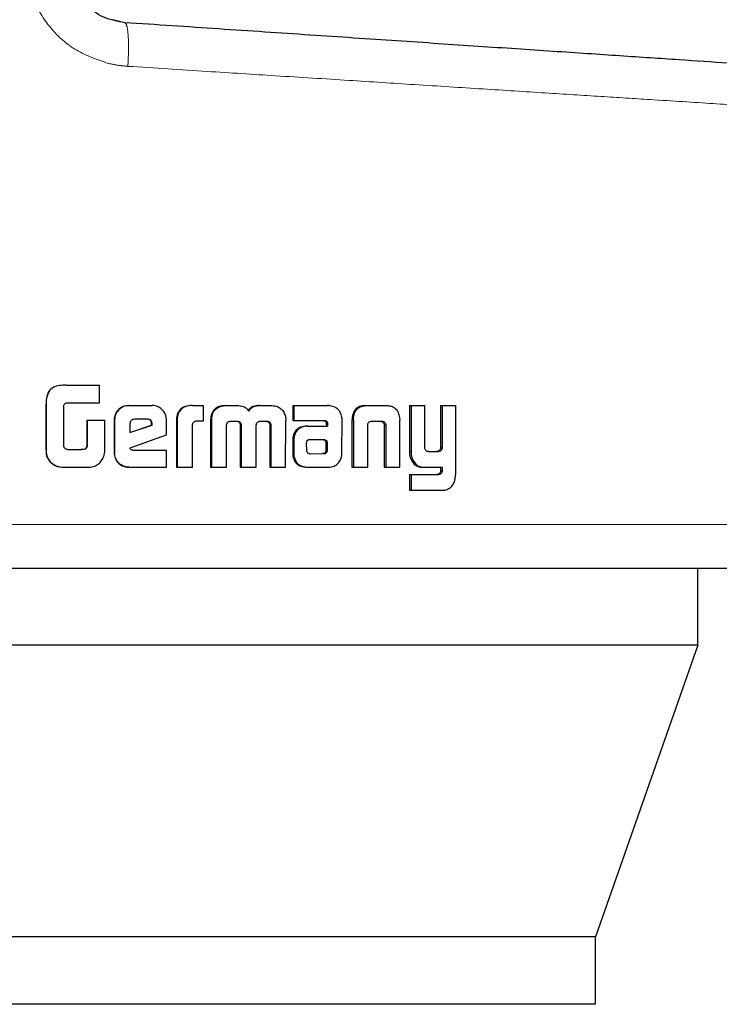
# Model space of a CAD drawing. Header units: millimetres. Extents: x 26 to 239, y 85 to 160.
# Tile 4 of 72: x 40.999 to 41.831, y 84.538 to 85.709. Entities that reach past the tile are written whole.
import ezdxf

# ---------------------------------------------------------------- set-up
doc = ezdxf.new("R2010")
doc.units = ezdxf.units.MM
doc.linetypes.add('PHANTOM', pattern=[12.7, 6.35, -1.27, 1.27, -1.27, 1.27, -1.27])

msp = doc.modelspace()

# ---------------------------------------------------------------- linework, layer by layer
at = {"color": 7, "linetype": 'Continuous', "lineweight": 25}
for p, q in [((41.1242, 85.7051), (41.11, 85.7085)), ((41.0543, 85.2744), (41.0546, 85.2744)), ((41.0546, 85.2744), (41.0942, 85.2744)), ((41.0942, 85.2533), (41.0942, 85.2744)), ((41.0554, 85.2533), (41.0942, 85.2533)), ((41.0303, 85.2502), (41.0303, 85.2043)), ((41.0305, 85.2502), (41.0305, 85.2043)), ((41.0515, 85.2018), (41.0515, 85.2493)), ((41.1286, 85.25), (41.1292, 85.25)), ((41.1292, 85.25), (41.1567, 85.25)), ((41.204, 85.25), (41.2048, 85.25)), ((41.2048, 85.25), (41.2172, 85.25)), ((41.2172, 85.25), (41.2172, 85.2314)), ((41.2294, 85.2423), (41.2285, 85.2423)), ((41.2427, 85.25), (41.2438, 85.25)), ((41.2438, 85.25), (41.2576, 85.25)), ((41.2844, 85.25), (41.2856, 85.25)), ((41.2856, 85.25), (41.2992, 85.25)), ((41.324, 85.25), (41.324, 85.2324)), ((41.324, 85.25), (41.3253, 85.25)), ((41.3253, 85.25), (41.3253, 85.2324)), ((41.3253, 85.25), (41.3651, 85.25)), ((41.4103, 85.25), (41.412, 85.25)), ((41.412, 85.25), (41.4354, 85.25)), ((41.4626, 85.25), (41.4626, 85.1953)), ((41.4626, 85.25), (41.4645, 85.25)), ((41.4645, 85.25), (41.4645, 85.1953)), ((41.4645, 85.25), (41.4809, 85.25)), ((41.4809, 85.2012), (41.4809, 85.25)), ((41.4997, 85.25), (41.4997, 85.2)), ((41.4997, 85.25), (41.5017, 85.25)), ((41.5017, 85.25), (41.5017, 85.2)), ((41.5017, 85.25), (41.5176, 85.25)), ((41.5176, 85.1693), (41.5176, 85.25)), ((41.079, 85.2328), (41.079, 85.202)), ((41.079, 85.2328), (41.0794, 85.2328)), ((41.0794, 85.2328), (41.0794, 85.202)), ((41.0794, 85.2328), (41.1004, 85.2328)), ((41.1004, 85.2015), (41.1004, 85.2328)), ((41.1115, 85.2327), (41.1115, 85.194)), ((41.1115, 85.2327), (41.112, 85.2327)), ((41.112, 85.2327), (41.112, 85.194)), ((41.1303, 85.2287), (41.1303, 85.2179)), ((41.1516, 85.2337), (41.1355, 85.2337)), ((41.1566, 85.2286), (41.1559, 85.2286)), ((41.1559, 85.2268), (41.1559, 85.2286)), ((41.1566, 85.2268), (41.1566, 85.2286)), ((41.1738, 85.2152), (41.1738, 85.2327)), ((41.1855, 85.2312), (41.1855, 85.1767)), ((41.1855, 85.2312), (41.1863, 85.2312)), ((41.1863, 85.2312), (41.1863, 85.1767)), ((41.2172, 85.2314), (41.2092, 85.2314)), ((41.2262, 85.2324), (41.2262, 85.1767)), ((41.2262, 85.2324), (41.2271, 85.2324)), ((41.2271, 85.2324), (41.2271, 85.1767)), ((41.2501, 85.2314), (41.2588, 85.2314)), ((41.2851, 85.2314), (41.2929, 85.2314)), ((41.2953, 85.2301), (41.2965, 85.2301)), ((41.3154, 85.1767), (41.3156, 85.2324)), ((41.324, 85.2324), (41.3253, 85.2324)), ((41.3253, 85.2324), (41.3615, 85.2324)), ((41.3636, 85.2295), (41.3636, 85.2285)), ((41.3636, 85.2295), (41.3651, 85.2295)), ((41.3636, 85.2285), (41.3651, 85.2285)), ((41.3651, 85.2295), (41.3651, 85.2285)), ((41.3824, 85.1939), (41.3825, 85.2328)), ((41.3943, 85.2325), (41.3943, 85.1767)), ((41.3946, 85.2359), (41.3962, 85.2359)), ((41.396, 85.2325), (41.396, 85.1767)), ((41.4184, 85.2314), (41.4289, 85.2314)), ((41.4508, 85.2359), (41.4511, 85.2325)), ((41.4511, 85.1767), (41.4511, 85.2325)), ((41.1303, 85.2179), (41.1566, 85.2268)), ((41.1303, 85.2181), (41.1559, 85.2268)), ((41.1566, 85.2268), (41.1559, 85.2268)), ((41.2046, 85.1767), (41.2046, 85.2275)), ((41.2452, 85.1767), (41.2449, 85.2259)), ((41.2615, 85.2267), (41.2615, 85.1767)), ((41.2615, 85.2267), (41.2626, 85.2267)), ((41.2626, 85.2267), (41.2626, 85.1767)), ((41.2805, 85.1767), (41.2805, 85.2267)), ((41.2966, 85.2259), (41.2965, 85.1767)), ((41.2966, 85.2259), (41.2978, 85.2259)), ((41.2978, 85.2259), (41.2977, 85.1767)), ((41.3406, 85.2256), (41.342, 85.2256)), ((41.342, 85.2256), (41.3653, 85.2256)), ((41.3638, 85.2275), (41.3638, 85.2256)), ((41.3638, 85.2275), (41.3653, 85.2275)), ((41.3653, 85.2275), (41.3653, 85.2256)), ((41.413, 85.1767), (41.413, 85.2274)), ((41.4325, 85.2274), (41.4343, 85.2274)), ((41.4326, 85.2263), (41.4326, 85.1767)), ((41.4344, 85.2263), (41.4344, 85.1767)), ((41.1306, 85.1999), (41.1738, 85.2152)), ((41.3238, 85.2082), (41.3238, 85.1933)), ((41.3251, 85.2082), (41.3251, 85.1933)), ((41.34, 85.2057), (41.34, 85.2045)), ((41.3435, 85.2093), (41.3427, 85.2092)), ((41.3445, 85.2093), (41.3435, 85.2093)), ((41.3605, 85.2094), (41.3445, 85.2093)), ((41.3636, 85.1971), (41.3635, 85.2052)), ((41.365, 85.2052), (41.3635, 85.2052)), ((41.3651, 85.1971), (41.365, 85.2052)), ((41.056, 85.1977), (41.0727, 85.1977)), ((41.079, 85.202), (41.0794, 85.202)), ((41.1115, 85.194), (41.112, 85.194)), ((41.1337, 85.1971), (41.1738, 85.1971)), ((41.1738, 85.1767), (41.1738, 85.1971)), ((41.34, 85.2045), (41.3401, 85.197)), ((41.3641, 85.1942), (41.3627, 85.1942)), ((41.3651, 85.1971), (41.3636, 85.1971)), ((41.4853, 85.1953), (41.4968, 85.1953)), ((41.4957, 85.1955), (41.4977, 85.1955)), ((41.4997, 85.2), (41.5017, 85.2)), ((41.0353, 85.1832), (41.0355, 85.1832)), ((41.3238, 85.1933), (41.3251, 85.1933)), ((41.324, 85.19), (41.3253, 85.19)), ((41.3445, 85.1928), (41.3592, 85.1929)), ((41.3446, 85.1928), (41.3607, 85.1929)), ((41.3607, 85.1929), (41.3592, 85.1929)), ((41.4649, 85.185), (41.4668, 85.185)), ((41.0544, 85.1767), (41.0547, 85.1767)), ((41.0547, 85.1767), (41.0788, 85.1767)), ((41.1292, 85.1767), (41.1286, 85.1767)), ((41.1292, 85.1767), (41.1738, 85.1767)), ((41.1855, 85.1767), (41.1863, 85.1767)), ((41.1863, 85.1767), (41.2046, 85.1767)), ((41.2262, 85.1767), (41.2271, 85.1767)), ((41.2271, 85.1767), (41.2452, 85.1767)), ((41.2615, 85.1767), (41.2626, 85.1767)), ((41.2626, 85.1767), (41.2805, 85.1767)), ((41.2965, 85.1767), (41.2977, 85.1767)), ((41.2977, 85.1767), (41.3154, 85.1767)), ((41.3415, 85.1767), (41.3429, 85.1767)), ((41.3429, 85.1767), (41.3668, 85.1767)), ((41.3943, 85.1767), (41.396, 85.1767)), ((41.396, 85.1767), (41.413, 85.1767)), ((41.4326, 85.1767), (41.4344, 85.1767)), ((41.4344, 85.1767), (41.4511, 85.1767)), ((41.4788, 85.1767), (41.4808, 85.1767)), ((41.4808, 85.1767), (41.5017, 85.1767)), ((41.4997, 85.1767), (41.4997, 85.1724)), ((41.4997, 85.1724), (41.5017, 85.1724)), ((41.5017, 85.1767), (41.5017, 85.1724)), ((41.4626, 85.1679), (41.4626, 85.1493)), ((41.4626, 85.1679), (41.4645, 85.1679)), ((41.4645, 85.1679), (41.4645, 85.1493)), ((41.4645, 85.1679), (41.4971, 85.1679)), ((41.4626, 85.1493), (41.4645, 85.1493)), ((41.4645, 85.1493), (41.5026, 85.1493)), ((41.8055, 84.9654), (41.8055, 85.0567)), ((41.8055, 84.9654), (40.2694, 84.9654)), ((41.8055, 84.9654), (41.684, 84.6184)), ((41.684, 84.6184), (40.4104, 84.6184)), ((41.684, 84.5384), (41.684, 84.6184)), ((41.684, 84.5384), (40.4104, 84.5384))]:
    msp.add_line(p, q, dxfattribs=at)
at = {"color": 8, "linetype": 'PHANTOM', "lineweight": 18}
for p, q in [((41.0305, 85.2502), (41.0303, 85.2502)), ((41.396, 85.2325), (41.3943, 85.2325)), ((41.4326, 85.2263), (41.4344, 85.2263)), ((41.3238, 85.2082), (41.3251, 85.2082)), ((41.3614, 85.2089), (41.3629, 85.2089)), ((41.0303, 85.2043), (41.0305, 85.2043)), ((41.4626, 85.1953), (41.4645, 85.1953)), ((41.4961, 85.1681), (41.4981, 85.1681)), ((41.9963, 85.1088), (40.99, 85.1088))]:
    msp.add_line(p, q, dxfattribs=at)
for points, knots in [([(41.0083, 85.7743), (41.0097, 85.7606), (41.0126, 85.7333), (41.0345, 85.6975), (41.0657, 85.6699), (41.0915, 85.6611), (41.1045, 85.6567)], [0, 0, 0, 0, 0.250315, 0.500053, 0.750035, 1, 1, 1, 1]), ([(41.1242, 85.7051), (41.125, 85.7043), (41.1268, 85.7026), (41.1283, 85.6906), (41.1288, 85.6735), (41.1281, 85.6599), (41.1278, 85.6532)], [0, 0, 0, 0, 0.25, 0.499988, 0.750007, 1, 1, 1, 1]), ([(41.1045, 85.6567), (41.1089, 85.6558), (41.1166, 85.6542), (41.1245, 85.6535), (41.1278, 85.6532)], [0, 0, 0, 0, 0.575344, 1, 1, 1, 1]), ([(41.1278, 85.6532), (41.1594, 85.6512), (41.2187, 85.6474), (41.3065, 85.6418), (41.3891, 85.6366), (41.4717, 85.6313), (41.55, 85.6263), (41.624, 85.6216), (41.6902, 85.6174), (41.7583, 85.6131), (41.8252, 85.6088), (41.8866, 85.6049), (41.9351, 85.6018), (41.97, 85.5996), (41.9922, 85.5982), (41.995, 85.598), (41.9963, 85.5979)], [0, 0, 0, 0, 0.066619, 0.125141, 0.189875, 0.250255, 0.316305, 0.380007, 0.44136, 0.500366, 0.585654, 0.668945, 0.75024, 0.834102, 0.917353, 1, 1, 1, 1])]:
    msp.add_open_spline(points, degree=3, knots=knots, dxfattribs=at)
at = {"color": 7, "linetype": 'Continuous', "lineweight": 25}
for points, knots in [([(41.1242, 85.7051), (41.1156, 85.7066), (41.0985, 85.7096), (41.0771, 85.7258), (41.0623, 85.7481), (41.0604, 85.7656), (41.0594, 85.7743)], [0, 0, 0, 0, 0.25206, 0.501731, 0.750579, 1, 1, 1, 1]), ([(41.9477, 85.6499), (41.9464, 85.65), (41.9438, 85.6501), (41.9227, 85.6516), (41.8893, 85.6538), (41.8429, 85.6569), (41.7844, 85.6608), (41.7147, 85.6655), (41.6346, 85.6709), (41.5455, 85.6768), (41.4485, 85.6834), (41.3449, 85.6903), (41.2365, 85.6976), (41.1616, 85.7026), (41.1242, 85.7051)], [0, 0, 0, 0, 0.083266, 0.166495, 0.249769, 0.333065, 0.416338, 0.499665, 0.583021, 0.666359, 0.749751, 0.83317, 0.916563, 1, 1, 1, 1]), ([(41.0543, 85.2744), (41.0517, 85.2743), (41.0463, 85.2741), (41.0395, 85.2722), (41.0348, 85.2686), (41.0319, 85.2635), (41.0305, 85.2572), (41.0304, 85.2523), (41.0303, 85.2502)], [0, 0, 0, 0, 0.201034, 0.403978, 0.51975, 0.635368, 0.841071, 1, 1, 1, 1]), ([(41.0546, 85.2744), (41.0519, 85.2743), (41.0465, 85.2741), (41.0396, 85.2722), (41.0349, 85.2686), (41.032, 85.2634), (41.0307, 85.2571), (41.0305, 85.2523), (41.0305, 85.2502)], [0, 0, 0, 0, 0.202655, 0.407275, 0.52302, 0.638631, 0.84564, 1, 1, 1, 1]), ([(41.0515, 85.2493), (41.0517, 85.25), (41.0519, 85.2511), (41.0529, 85.2523), (41.054, 85.2531), (41.0549, 85.2533), (41.0554, 85.2533)], [0, 0, 0, 0, 0.336177, 0.550363, 0.765469, 1, 1, 1, 1]), ([(41.1286, 85.25), (41.1264, 85.2498), (41.1221, 85.2494), (41.1167, 85.2456), (41.113, 85.2407), (41.1116, 85.2362), (41.1115, 85.2334), (41.1115, 85.2327)], [0, 0, 0, 0, 0.241673, 0.484864, 0.698282, 0.917587, 1, 1, 1, 1]), ([(41.1292, 85.25), (41.127, 85.2498), (41.1226, 85.2494), (41.1172, 85.2456), (41.1134, 85.2407), (41.1121, 85.2361), (41.112, 85.2334), (41.112, 85.2327)], [0, 0, 0, 0, 0.242813, 0.48716, 0.701532, 0.919955, 1, 1, 1, 1]), ([(41.1738, 85.2327), (41.1736, 85.2349), (41.1732, 85.2394), (41.1694, 85.2447), (41.1646, 85.2485), (41.1601, 85.2499), (41.1574, 85.25), (41.1567, 85.25)], [0, 0, 0, 0, 0.242782, 0.486973, 0.700861, 0.920397, 1, 1, 1, 1]), ([(41.204, 85.25), (41.2013, 85.2499), (41.197, 85.2496), (41.1916, 85.247), (41.1883, 85.2434), (41.1859, 85.2381), (41.1856, 85.2339), (41.1855, 85.2312)], [0, 0, 0, 0, 0.264574, 0.426947, 0.590428, 0.738765, 1, 1, 1, 1]), ([(41.2048, 85.25), (41.2021, 85.2499), (41.1978, 85.2496), (41.1924, 85.247), (41.189, 85.2434), (41.1866, 85.238), (41.1864, 85.2338), (41.1863, 85.2312)], [0, 0, 0, 0, 0.266676, 0.429083, 0.592511, 0.740965, 1, 1, 1, 1]), ([(41.2285, 85.2423), (41.2279, 85.2411), (41.2268, 85.239), (41.2263, 85.2355), (41.2262, 85.2335), (41.2262, 85.2324)], [0, 0, 0, 0, 0.391823, 0.6928933, 1, 1, 1, 1]), ([(41.2294, 85.2423), (41.2288, 85.2411), (41.2278, 85.239), (41.2272, 85.2355), (41.2271, 85.2335), (41.2271, 85.2324)], [0, 0, 0, 0, 0.3957303, 0.6948212, 1, 1, 1, 1]), ([(41.2427, 85.25), (41.2406, 85.2498), (41.2367, 85.2495), (41.2317, 85.2466), (41.2296, 85.2437), (41.2285, 85.2423)], [0, 0, 0, 0, 0.384197, 0.690352, 1, 1, 1, 1]), ([(41.2294, 85.2423), (41.2309, 85.2442), (41.2335, 85.2475), (41.2389, 85.2497), (41.2422, 85.2499), (41.2438, 85.25)], [0, 0, 0, 0, 0.4062893, 0.7245064, 1, 1, 1, 1]), ([(41.2576, 85.25), (41.2602, 85.2499), (41.2641, 85.2496), (41.2689, 85.2471), (41.2708, 85.2449), (41.2716, 85.2437), (41.2716, 85.2435)], [0, 0, 0, 0, 0.483182, 0.725988, 0.969968, 1, 1, 1, 1]), ([(41.2844, 85.25), (41.2817, 85.2499), (41.2777, 85.2496), (41.2728, 85.247), (41.2713, 85.2447), (41.2705, 85.2435)], [0, 0, 0, 0, 0.500036, 0.750147, 1, 1, 1, 1]), ([(41.2716, 85.2435), (41.2724, 85.2447), (41.274, 85.247), (41.2789, 85.2496), (41.2829, 85.2499), (41.2856, 85.25)], [0, 0, 0, 0, 0.2494602, 0.499512, 1, 1, 1, 1]), ([(41.2992, 85.25), (41.3014, 85.2498), (41.3052, 85.2495), (41.3101, 85.2465), (41.3122, 85.2437), (41.3132, 85.2423)], [0, 0, 0, 0, 0.3856674, 0.6921907, 1, 1, 1, 1]), ([(41.3132, 85.2423), (41.3139, 85.2408), (41.315, 85.2384), (41.3155, 85.235), (41.3155, 85.2333), (41.3156, 85.2324)], [0, 0, 0, 0, 0.499092, 0.749514, 1, 1, 1, 1]), ([(41.368, 85.2497), (41.3675, 85.2498), (41.3666, 85.25), (41.3656, 85.25), (41.3651, 85.25)], [0, 0, 0, 0, 0.499977, 1, 1, 1, 1]), ([(41.3822, 85.236), (41.3817, 85.2381), (41.3809, 85.2416), (41.3779, 85.2457), (41.3736, 85.2486), (41.3701, 85.2493), (41.368, 85.2497)], [0, 0, 0, 0, 0.282973, 0.488417, 0.693697, 1, 1, 1, 1]), ([(41.4103, 85.25), (41.4078, 85.2498), (41.4039, 85.2496), (41.3992, 85.2466), (41.3962, 85.2426), (41.395, 85.2388), (41.3946, 85.2364), (41.3946, 85.2359)], [0, 0, 0, 0, 0.328293, 0.515883, 0.703931, 0.942722, 1, 1, 1, 1]), ([(41.3962, 85.2359), (41.3966, 85.238), (41.3973, 85.2417), (41.4002, 85.246), (41.4042, 85.2489), (41.4083, 85.2499), (41.4111, 85.25), (41.412, 85.25)], [0, 0, 0, 0, 0.259926, 0.447443, 0.635286, 0.880879, 1, 1, 1, 1]), ([(41.4354, 85.25), (41.4372, 85.2499), (41.44, 85.2497), (41.4435, 85.2483), (41.4459, 85.2467), (41.4478, 85.2445), (41.4498, 85.241), (41.4504, 85.2379), (41.4508, 85.2359)], [0, 0, 0, 0, 0.25042, 0.375678, 0.500862, 0.622453, 0.750764, 1, 1, 1, 1]), ([(41.1355, 85.2337), (41.1348, 85.2336), (41.1334, 85.2335), (41.1317, 85.2323), (41.1306, 85.2308), (41.1304, 85.2295), (41.1303, 85.2288), (41.1303, 85.2287)], [0, 0, 0, 0, 0.272045, 0.519377, 0.755445, 0.965095, 1, 1, 1, 1]), ([(41.1559, 85.2286), (41.1559, 85.2295), (41.1558, 85.2308), (41.1549, 85.2323), (41.1539, 85.2331), (41.1525, 85.2336), (41.1515, 85.2337), (41.1509, 85.2337)], [0, 0, 0, 0, 0.317651, 0.474545, 0.632211, 0.786579, 1, 1, 1, 1]), ([(41.1566, 85.2286), (41.1565, 85.2294), (41.1565, 85.2306), (41.1557, 85.2321), (41.1548, 85.233), (41.1533, 85.2336), (41.1522, 85.2337), (41.1516, 85.2337)], [0, 0, 0, 0, 0.2734632, 0.4363657, 0.6004996, 0.7495445, 1, 1, 1, 1]), ([(41.2092, 85.2314), (41.2086, 85.2313), (41.2074, 85.2311), (41.2059, 85.2303), (41.205, 85.2292), (41.2046, 85.2283), (41.2046, 85.2277), (41.2046, 85.2275)], [0, 0, 0, 0, 0.278858, 0.561456, 0.734914, 0.90891, 1, 1, 1, 1]), ([(41.2451, 85.2271), (41.2453, 85.228), (41.2457, 85.2293), (41.2471, 85.2307), (41.2485, 85.2313), (41.2495, 85.2314), (41.2501, 85.2314)], [0, 0, 0, 0, 0.36908, 0.567865, 0.766533, 1, 1, 1, 1]), ([(41.2577, 85.2314), (41.2584, 85.2312), (41.2595, 85.2308), (41.2607, 85.2297), (41.2613, 85.2285), (41.2615, 85.2274), (41.2615, 85.2268), (41.2615, 85.2267)], [0, 0, 0, 0, 0.3267907, 0.5279387, 0.729413, 0.9425157, 1, 1, 1, 1]), ([(41.2588, 85.2314), (41.2594, 85.2312), (41.2605, 85.2308), (41.2618, 85.2297), (41.2624, 85.2285), (41.2626, 85.2274), (41.2626, 85.2268), (41.2626, 85.2267)], [0, 0, 0, 0, 0.3263945, 0.5276924, 0.7288074, 0.9412145, 1, 1, 1, 1]), ([(41.2805, 85.2267), (41.2806, 85.2274), (41.2806, 85.2285), (41.2815, 85.2299), (41.2824, 85.2306), (41.283, 85.2309), (41.2832, 85.231)], [0, 0, 0, 0, 0.369408, 0.615393, 0.86077, 1, 1, 1, 1]), ([(41.2832, 85.231), (41.2834, 85.2311), (41.2838, 85.2312), (41.2844, 85.2313), (41.2849, 85.2314), (41.2851, 85.2314)], [0, 0, 0, 0, 0.340532, 0.669146, 1, 1, 1, 1]), ([(41.2917, 85.2314), (41.2922, 85.2314), (41.2931, 85.2314), (41.2944, 85.2309), (41.295, 85.2303), (41.2953, 85.2301)], [0, 0, 0, 0, 0.3797632, 0.7002108, 1, 1, 1, 1]), ([(41.2929, 85.2314), (41.2933, 85.2314), (41.2942, 85.2314), (41.2956, 85.231), (41.2962, 85.2304), (41.2965, 85.2301)], [0, 0, 0, 0, 0.34447, 0.692364, 1, 1, 1, 1]), ([(41.2953, 85.2301), (41.2956, 85.2296), (41.2964, 85.2286), (41.2966, 85.2271), (41.2966, 85.2261), (41.2966, 85.2259)], [0, 0, 0, 0, 0.3655294, 0.8147626, 1, 1, 1, 1]), ([(41.2965, 85.2301), (41.2969, 85.2296), (41.2976, 85.2286), (41.2978, 85.2271), (41.2978, 85.2261), (41.2978, 85.2259)], [0, 0, 0, 0, 0.3647402, 0.811689, 1, 1, 1, 1]), ([(41.36, 85.2324), (41.3608, 85.2322), (41.3619, 85.232), (41.3631, 85.231), (41.3635, 85.2302), (41.3636, 85.2297), (41.3636, 85.2295)], [0, 0, 0, 0, 0.480108, 0.712162, 0.875598, 1, 1, 1, 1]), ([(41.3615, 85.2324), (41.3619, 85.2323), (41.3628, 85.2321), (41.3639, 85.2316), (41.3646, 85.2309), (41.365, 85.2302), (41.3651, 85.2297), (41.3651, 85.2295)], [0, 0, 0, 0, 0.267999, 0.538193, 0.722357, 0.870328, 1, 1, 1, 1]), ([(41.3636, 85.2285), (41.3637, 85.2284), (41.3637, 85.2282), (41.3638, 85.2278), (41.3638, 85.2276), (41.3638, 85.2275)], [0, 0, 0, 0, 0.356414, 0.675247, 1, 1, 1, 1]), ([(41.3651, 85.2285), (41.3652, 85.2284), (41.3652, 85.2282), (41.3653, 85.2278), (41.3653, 85.2276), (41.3653, 85.2275)], [0, 0, 0, 0, 0.356628, 0.67528, 1, 1, 1, 1]), ([(41.3822, 85.236), (41.3822, 85.2357), (41.3824, 85.235), (41.3824, 85.234), (41.3824, 85.2332), (41.3825, 85.2328)], [0, 0, 0, 0, 0.308295, 0.61661, 1, 1, 1, 1]), ([(41.3946, 85.2359), (41.3945, 85.2354), (41.3944, 85.2342), (41.3944, 85.2331), (41.3943, 85.2325)], [0, 0, 0, 0, 0.499906, 1, 1, 1, 1]), ([(41.396, 85.2325), (41.396, 85.2328), (41.396, 85.2335), (41.396, 85.2346), (41.3961, 85.2354), (41.3962, 85.2359)], [0, 0, 0, 0, 0.291729, 0.583893, 1, 1, 1, 1]), ([(41.413, 85.2274), (41.4131, 85.228), (41.4133, 85.2291), (41.4143, 85.2302), (41.4155, 85.2311), (41.417, 85.2314), (41.418, 85.2314), (41.4184, 85.2314)], [0, 0, 0, 0, 0.237809, 0.403413, 0.567904, 0.841412, 1, 1, 1, 1]), ([(41.4272, 85.2314), (41.428, 85.2314), (41.4293, 85.2313), (41.4309, 85.2305), (41.4319, 85.2294), (41.4324, 85.2283), (41.4325, 85.2276), (41.4325, 85.2274)], [0, 0, 0, 0, 0.345115, 0.539509, 0.735464, 0.907125, 1, 1, 1, 1]), ([(41.4289, 85.2314), (41.4295, 85.2314), (41.4307, 85.2314), (41.4323, 85.2308), (41.4334, 85.2298), (41.434, 85.2286), (41.4342, 85.2278), (41.4343, 85.2274)], [0, 0, 0, 0, 0.247688, 0.49774, 0.672796, 0.848238, 1, 1, 1, 1]), ([(41.2449, 85.2259), (41.245, 85.226), (41.245, 85.2262), (41.245, 85.2266), (41.2451, 85.2269), (41.2451, 85.2271)], [0, 0, 0, 0, 0.25963, 0.519838, 1, 1, 1, 1]), ([(41.3406, 85.2256), (41.3381, 85.2254), (41.3339, 85.225), (41.3288, 85.2219), (41.3257, 85.2181), (41.324, 85.2133), (41.3239, 85.2099), (41.3238, 85.2082)], [0, 0, 0, 0, 0.2865157, 0.4654703, 0.6447984, 0.8141399, 1, 1, 1, 1]), ([(41.342, 85.2256), (41.3394, 85.2254), (41.3352, 85.225), (41.3301, 85.2219), (41.3271, 85.2181), (41.3253, 85.2133), (41.3252, 85.2099), (41.3251, 85.2082)], [0, 0, 0, 0, 0.28884, 0.467669, 0.646814, 0.815983, 1, 1, 1, 1]), ([(41.4325, 85.2274), (41.4325, 85.2272), (41.4326, 85.227), (41.4326, 85.2267), (41.4326, 85.2264), (41.4326, 85.2263)], [0, 0, 0, 0, 0.3564828, 0.6750285, 1, 1, 1, 1]), ([(41.4343, 85.2274), (41.4343, 85.2272), (41.4344, 85.227), (41.4344, 85.2266), (41.4344, 85.2264), (41.4344, 85.2263)], [0, 0, 0, 0, 0.361142, 0.67731, 1, 1, 1, 1]), ([(41.3427, 85.2092), (41.3424, 85.2091), (41.3418, 85.209), (41.341, 85.2084), (41.3404, 85.2075), (41.3402, 85.2065), (41.3401, 85.2058), (41.34, 85.2057)], [0, 0, 0, 0, 0.216666, 0.400004, 0.583185, 0.901732, 1, 1, 1, 1]), ([(41.3614, 85.2089), (41.3611, 85.209), (41.3605, 85.2093), (41.3597, 85.2094), (41.3593, 85.2094), (41.359, 85.2094)], [0, 0, 0, 0, 0.437818, 0.717568, 1, 1, 1, 1]), ([(41.3629, 85.2089), (41.3625, 85.209), (41.362, 85.2093), (41.3612, 85.2094), (41.3607, 85.2094), (41.3605, 85.2094)], [0, 0, 0, 0, 0.436064, 0.716689, 1, 1, 1, 1]), ([(41.3635, 85.2052), (41.3635, 85.2056), (41.3635, 85.2063), (41.3634, 85.2071), (41.3631, 85.2078), (41.3623, 85.2083), (41.3617, 85.2087), (41.3614, 85.2089)], [0, 0, 0, 0, 0.2636992, 0.4115399, 0.516001, 0.7408651, 1, 1, 1, 1]), ([(41.365, 85.2052), (41.365, 85.2056), (41.365, 85.2063), (41.3649, 85.2071), (41.3645, 85.2078), (41.3638, 85.2083), (41.3632, 85.2087), (41.3629, 85.2089)], [0, 0, 0, 0, 0.263339, 0.410972, 0.514836, 0.737504, 1, 1, 1, 1]), ([(41.0303, 85.2043), (41.0304, 85.2017), (41.0304, 85.1964), (41.0309, 85.1887), (41.034, 85.1849), (41.0353, 85.1832)], [0, 0, 0, 0, 0.359109, 0.720132, 1, 1, 1, 1]), ([(41.0305, 85.2043), (41.0305, 85.2017), (41.0306, 85.1963), (41.0312, 85.1886), (41.0342, 85.1848), (41.0355, 85.1832)], [0, 0, 0, 0, 0.362528, 0.727306, 1, 1, 1, 1]), ([(41.0521, 85.2003), (41.052, 85.2004), (41.0518, 85.2008), (41.0517, 85.2013), (41.0516, 85.2016), (41.0515, 85.2018)], [0, 0, 0, 0, 0.33524, 0.667307, 1, 1, 1, 1]), ([(41.056, 85.1977), (41.0555, 85.1978), (41.0545, 85.1981), (41.053, 85.1989), (41.0524, 85.1998), (41.0521, 85.2003)], [0, 0, 0, 0, 0.335151, 0.673213, 1, 1, 1, 1]), ([(41.079, 85.202), (41.0789, 85.2012), (41.0787, 85.2), (41.0776, 85.1988), (41.0761, 85.1979), (41.0742, 85.1977), (41.0728, 85.1977), (41.0724, 85.1977)], [0, 0, 0, 0, 0.2731096, 0.4023348, 0.5313667, 0.8551309, 1, 1, 1, 1]), ([(41.0794, 85.202), (41.0793, 85.2014), (41.0791, 85.2004), (41.0783, 85.1991), (41.0773, 85.1983), (41.0753, 85.1978), (41.0738, 85.1977), (41.0727, 85.1977)], [0, 0, 0, 0, 0.215115, 0.346639, 0.478704, 0.657999, 1, 1, 1, 1]), ([(41.0985, 85.1882), (41.0989, 85.1893), (41.0998, 85.1915), (41.1004, 85.196), (41.1004, 85.1993), (41.1004, 85.2015)], [0, 0, 0, 0, 0.259646, 0.509313, 1, 1, 1, 1]), ([(41.1115, 85.194), (41.1117, 85.1918), (41.1121, 85.1873), (41.1159, 85.1819), (41.1208, 85.1782), (41.1253, 85.1768), (41.1279, 85.1767), (41.1286, 85.1767)], [0, 0, 0, 0, 0.245149, 0.49211, 0.703171, 0.921909, 1, 1, 1, 1]), ([(41.1292, 85.1767), (41.1269, 85.1769), (41.1225, 85.1774), (41.1171, 85.1812), (41.1134, 85.1862), (41.1121, 85.1907), (41.112, 85.1933), (41.112, 85.194)], [0, 0, 0, 0, 0.246527, 0.494814, 0.706855, 0.924823, 1, 1, 1, 1]), ([(41.1337, 85.1971), (41.1332, 85.1971), (41.1324, 85.1971), (41.1316, 85.1975), (41.1311, 85.1978), (41.1307, 85.1986), (41.1307, 85.1993), (41.1306, 85.1999)], [0, 0, 0, 0, 0.334802, 0.463312, 0.56264, 0.662315, 1, 1, 1, 1]), ([(41.3401, 85.197), (41.3401, 85.1967), (41.3402, 85.1959), (41.3406, 85.1951), (41.341, 85.1946), (41.341, 85.1945)], [0, 0, 0, 0, 0.394551, 0.860534, 1, 1, 1, 1]), ([(41.341, 85.1945), (41.3414, 85.1941), (41.3419, 85.1936), (41.3429, 85.1931), (41.3434, 85.193), (41.3437, 85.1929)], [0, 0, 0, 0, 0.467311, 0.730646, 1, 1, 1, 1]), ([(41.3592, 85.1929), (41.3596, 85.1929), (41.3605, 85.1929), (41.3617, 85.1933), (41.3624, 85.1939), (41.3627, 85.1942)], [0, 0, 0, 0, 0.339367, 0.68101, 1, 1, 1, 1]), ([(41.3607, 85.1929), (41.3611, 85.1929), (41.362, 85.1929), (41.3632, 85.1933), (41.3638, 85.1939), (41.3641, 85.1942)], [0, 0, 0, 0, 0.340148, 0.682418, 1, 1, 1, 1]), ([(41.3627, 85.1942), (41.3628, 85.1945), (41.3632, 85.1951), (41.3636, 85.1961), (41.3636, 85.1968), (41.3636, 85.1971)], [0, 0, 0, 0, 0.332674, 0.667596, 1, 1, 1, 1]), ([(41.3641, 85.1942), (41.3643, 85.1945), (41.3647, 85.1951), (41.3651, 85.1961), (41.3651, 85.1968), (41.3651, 85.1971)], [0, 0, 0, 0, 0.332017, 0.667044, 1, 1, 1, 1]), ([(41.3822, 85.1905), (41.3822, 85.1909), (41.3823, 85.1915), (41.3824, 85.1927), (41.3824, 85.1935), (41.3824, 85.1939)], [0, 0, 0, 0, 0.295103, 0.590117, 1, 1, 1, 1]), ([(41.4626, 85.1953), (41.4627, 85.194), (41.4627, 85.1915), (41.4634, 85.188), (41.4644, 85.186), (41.4649, 85.185)], [0, 0, 0, 0, 0.372619, 0.679251, 1, 1, 1, 1]), ([(41.4645, 85.1953), (41.4646, 85.194), (41.4646, 85.1915), (41.4653, 85.188), (41.4663, 85.186), (41.4668, 85.185)], [0, 0, 0, 0, 0.376302, 0.680986, 1, 1, 1, 1]), ([(41.4853, 85.1953), (41.4847, 85.1954), (41.4837, 85.1954), (41.4824, 85.1962), (41.4815, 85.1973), (41.481, 85.1991), (41.4809, 85.2004), (41.4809, 85.2012)], [0, 0, 0, 0, 0.231606, 0.386964, 0.542957, 0.744806, 1, 1, 1, 1]), ([(41.4957, 85.1955), (41.4956, 85.1954), (41.4954, 85.1954), (41.4951, 85.1953), (41.4949, 85.1953), (41.4947, 85.1953)], [0, 0, 0, 0, 0.3600538, 0.6785663, 1, 1, 1, 1]), ([(41.4997, 85.2), (41.4995, 85.1992), (41.4993, 85.198), (41.4983, 85.1967), (41.4971, 85.1958), (41.4962, 85.1956), (41.4957, 85.1955)], [0, 0, 0, 0, 0.313528, 0.530425, 0.747724, 1, 1, 1, 1]), ([(41.4977, 85.1955), (41.4976, 85.1954), (41.4974, 85.1954), (41.4971, 85.1953), (41.4969, 85.1953), (41.4968, 85.1953)], [0, 0, 0, 0, 0.361822, 0.679351, 1, 1, 1, 1]), ([(41.5017, 85.2), (41.5016, 85.1993), (41.5013, 85.1981), (41.5004, 85.1967), (41.4992, 85.1958), (41.4983, 85.1956), (41.4977, 85.1955)], [0, 0, 0, 0, 0.292621, 0.511639, 0.731125, 1, 1, 1, 1]), ([(41.0353, 85.1832), (41.0366, 85.182), (41.0391, 85.1796), (41.0457, 85.1769), (41.0509, 85.1768), (41.0544, 85.1767)], [0, 0, 0, 0, 0.250011, 0.499879, 1, 1, 1, 1]), ([(41.0355, 85.1832), (41.0374, 85.1815), (41.0414, 85.1781), (41.0485, 85.1768), (41.0529, 85.1768), (41.0547, 85.1767)], [0, 0, 0, 0, 0.368989, 0.738824, 1, 1, 1, 1]), ([(41.0788, 85.1767), (41.0815, 85.1768), (41.0861, 85.177), (41.092, 85.1795), (41.096, 85.1834), (41.0977, 85.1866), (41.0985, 85.1882)], [0, 0, 0, 0, 0.331205, 0.554448, 0.778849, 1, 1, 1, 1]), ([(41.3238, 85.1933), (41.3238, 85.1927), (41.3238, 85.1916), (41.3239, 85.1905), (41.324, 85.19)], [0, 0, 0, 0, 0.5001605, 1, 1, 1, 1]), ([(41.324, 85.19), (41.3246, 85.1877), (41.3256, 85.1838), (41.3294, 85.1798), (41.3343, 85.1773), (41.3385, 85.1768), (41.3412, 85.1767), (41.3415, 85.1767)], [0, 0, 0, 0, 0.2830788, 0.4703619, 0.656851, 0.9602349, 1, 1, 1, 1]), ([(41.3251, 85.1933), (41.3251, 85.1929), (41.3251, 85.1923), (41.3252, 85.1912), (41.3253, 85.1904), (41.3253, 85.19)], [0, 0, 0, 0, 0.304924, 0.609717, 1, 1, 1, 1]), ([(41.3253, 85.19), (41.3259, 85.1877), (41.327, 85.1838), (41.3307, 85.1798), (41.3356, 85.1773), (41.3398, 85.1768), (41.3426, 85.1767), (41.3429, 85.1767)], [0, 0, 0, 0, 0.28109, 0.468317, 0.654646, 0.959013, 1, 1, 1, 1]), ([(41.3437, 85.1929), (41.3438, 85.1929), (41.344, 85.1928), (41.3443, 85.1928), (41.3445, 85.1928), (41.3446, 85.1928)], [0, 0, 0, 0, 0.3604849, 0.6787179, 1, 1, 1, 1]), ([(41.3668, 85.1767), (41.369, 85.1769), (41.3729, 85.1774), (41.3776, 85.1808), (41.3808, 85.1853), (41.3817, 85.1888), (41.3822, 85.1905)], [0, 0, 0, 0, 0.296812, 0.534204, 0.771631, 1, 1, 1, 1]), ([(41.4649, 85.185), (41.4663, 85.1828), (41.4688, 85.1792), (41.4742, 85.1769), (41.4773, 85.1768), (41.4788, 85.1767)], [0, 0, 0, 0, 0.4293416, 0.7162272, 1, 1, 1, 1]), ([(41.4668, 85.185), (41.4683, 85.1828), (41.4707, 85.1791), (41.4761, 85.1769), (41.4793, 85.1768), (41.4808, 85.1767)], [0, 0, 0, 0, 0.432541, 0.722611, 1, 1, 1, 1]), ([(41.4997, 85.1724), (41.4995, 85.1717), (41.4992, 85.1704), (41.4982, 85.1691), (41.4971, 85.1684), (41.4964, 85.1682), (41.4961, 85.1681)], [0, 0, 0, 0, 0.353111, 0.590156, 0.826501, 1, 1, 1, 1]), ([(41.5017, 85.1724), (41.5016, 85.1718), (41.5013, 85.1706), (41.5003, 85.1692), (41.4992, 85.1685), (41.4984, 85.1682), (41.4981, 85.1681)], [0, 0, 0, 0, 0.316122, 0.554755, 0.792886, 1, 1, 1, 1]), ([(41.4961, 85.1681), (41.496, 85.168), (41.4958, 85.168), (41.4954, 85.1679), (41.4952, 85.1679), (41.4951, 85.1679)], [0, 0, 0, 0, 0.353495, 0.674326, 1, 1, 1, 1]), ([(41.4981, 85.1681), (41.498, 85.168), (41.4978, 85.168), (41.4974, 85.1679), (41.4972, 85.1679), (41.4971, 85.1679)], [0, 0, 0, 0, 0.352107, 0.673711, 1, 1, 1, 1]), ([(41.5058, 85.1497), (41.5078, 85.1505), (41.5112, 85.1518), (41.5147, 85.1561), (41.5166, 85.1607), (41.5171, 85.164), (41.5174, 85.1656)], [0, 0, 0, 0, 0.316495, 0.546946, 0.776341, 1, 1, 1, 1]), ([(41.5174, 85.1656), (41.5174, 85.166), (41.5175, 85.1666), (41.5176, 85.1679), (41.5176, 85.1687), (41.5176, 85.1693)], [0, 0, 0, 0, 0.275213, 0.550657, 1, 1, 1, 1]), ([(41.5026, 85.1493), (41.5028, 85.1493), (41.5034, 85.1494), (41.5045, 85.1494), (41.5053, 85.1496), (41.5058, 85.1497)], [0, 0, 0, 0, 0.2603373, 0.5203514, 1, 1, 1, 1]), ([(40.99, 85.0567), (41.0182, 85.0567), (41.0766, 85.0567), (41.1661, 85.0567), (41.2611, 85.0567), (41.3608, 85.0567), (41.4637, 85.0567), (41.5573, 85.0567), (41.64, 85.0567), (41.7113, 85.0567), (41.7769, 85.0567), (41.8344, 85.0567), (41.882, 85.0567), (41.9172, 85.0567), (41.94, 85.0567), (41.9428, 85.0567), (41.9443, 85.0567)], [0, 0, 0, 0, 0.056512, 0.116766, 0.180698, 0.251723, 0.32802, 0.409681, 0.474925, 0.543225, 0.614382, 0.68811, 0.76403, 0.841682, 0.920534, 1, 1, 1, 1])]:
    msp.add_open_spline(points, degree=3, knots=knots, dxfattribs=at)

doc.saveas('drawing.dxf')
